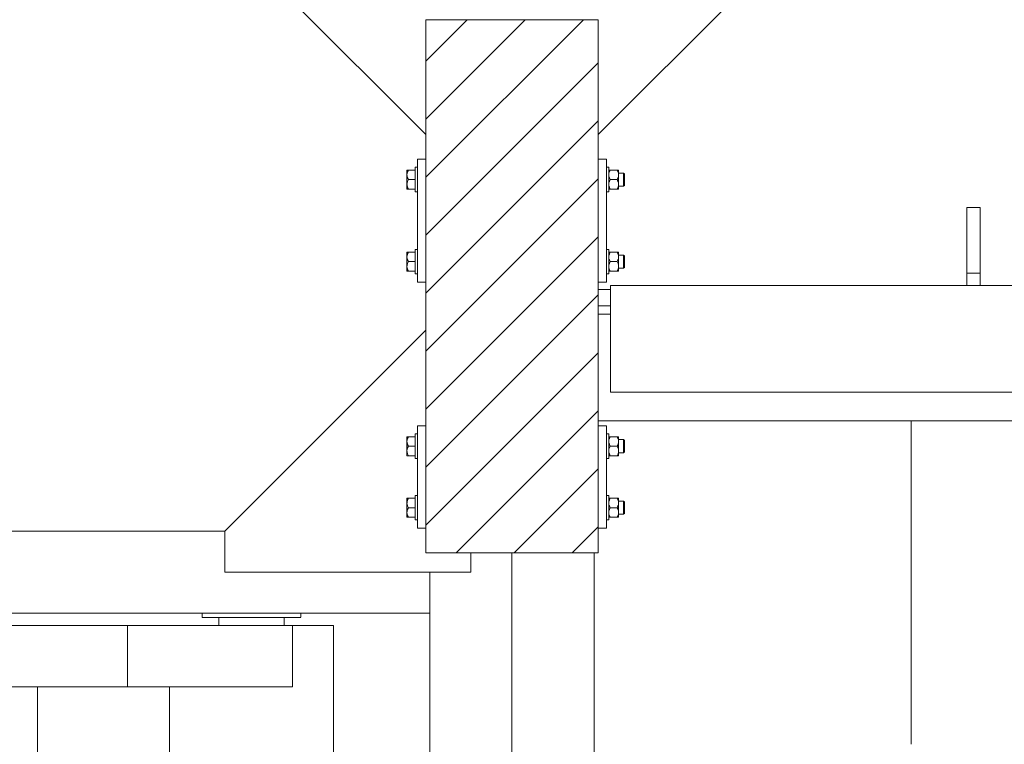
# Model space of a CAD drawing. Header units: millimetres. Extents: x -1413 to 6997, y -739331 to -733391.
# Tile 42 of 47: x 5525 to 5765, y -734519 to -734342. Entities that reach past the tile are written whole.
import ezdxf

# ---------------------------------------------------------------- set-up
doc = ezdxf.new("R2010")
doc.units = ezdxf.units.MM
doc.header["$MEASUREMENT"] = 0
for name, color, linetype, lineweight in [('Side Cradle Blocks', 7, 'Continuous', 0), ('Side Cradle Hydraulic Arm Support', 7, 'Continuous', 0), ('Side Cradle Stbd', 7, 'Continuous', 0), ('Side Cradle Tower Rail Frame', 7, 'Continuous', 0), ('Side Slip Cradle Stbd', 7, 'Continuous', 0)]:
    doc.layers.add(name, color=color, linetype=linetype, lineweight=lineweight)

# ---------------------------------------------------------------- blocks, each defined once
blk = doc.blocks.new('*U102')
at = {"layer": 'Side Cradle Hydraulic Arm Support', "color": 7, "linetype": 'Continuous', "lineweight": 0}
for p, q in [((-174.9890305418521, -1059.440342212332), (-174.9890305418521, 1359.465325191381)), ((-174.9889944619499, 1201.965289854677), (-170.1643245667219, 1201.965324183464)), ((-160.0004414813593, 1191.965327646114), (-160.0004414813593, 990.9141499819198)), ((-160.0004414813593, 1191.965327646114), (-85.0004414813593, 1191.965327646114)), ((-85.0004414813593, 1191.965327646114), (-85.0004414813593, 990.9141499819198)), ((-160.0004775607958, 1181.964660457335), (-169.6775835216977, 1181.964665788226)), ((-160.0004775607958, 1181.842186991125), (-169.6775835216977, 1181.83900418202)), ((-169.6775835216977, 1181.838918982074), (-160.0004775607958, 1181.842083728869)), ((-274.9890305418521, 1109.465289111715), (-274.9890305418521, 316.6850334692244)), ((-169.6775835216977, 1101.980425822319), (-160.0004775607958, 1101.98356400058)), ((-160.0004775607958, 1101.966213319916), (-169.6775835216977, 1101.966210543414)), ((-170.7800019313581, 1081.965362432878), (-174.9889944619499, 1081.965495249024)), ((-169.7809386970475, 1081.965330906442), (-170.7270460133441, 1081.965360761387)), ((-169.6776196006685, 1081.965327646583), (-169.7245107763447, 1081.965329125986)), ((-169.6776196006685, 1081.965327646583), (-169.6776196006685, 1086.532555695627)), ((85.02234431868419, 1041.965327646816), (-85.0004054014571, 1041.965327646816)), ((-160.0004414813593, 990.9141499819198), (-160.0004414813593, -1009.440339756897)), ((-160.0004414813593, 990.9141499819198), (-85.0004414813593, 990.9141499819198)), ((-85.0004414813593, 990.9141499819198), (-85.0004414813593, -1009.440339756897)), ((-160.0000806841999, 938.1203694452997), (-160.0004414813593, 938.1182538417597)), ((85.02238039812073, 881.2928032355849), (-85.0004414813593, 881.2928032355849))]:
    blk.add_line(p, q, dxfattribs=at)
at = {"layer": 'Side Cradle Hydraulic Arm Support', "color": 7, "linetype": 'Continuous', "lineweight": 0, "ltscale": 0.2000032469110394, "flags": 128}
blk.add_lwpolyline([(-248.4889944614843, 1409.465325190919), (-224.9890305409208, 1409.465325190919), (-224.9890305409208, 1109.465325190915), (-274.9890305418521, 1109.465325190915), (-519.9889944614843, 1354.465289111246)], dxfattribs=at)
at = {"layer": 'Side Cradle Hydraulic Arm Support', "color": 7, "linetype": 'Continuous', "lineweight": 0, "flags": 128}
for points in [[(-160.0004414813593, 1241.965327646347), (160.0223803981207, 1241.965327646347), (160.0223803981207, 1234.353280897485), (160.0223803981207, 1212.676005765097), (160.0223803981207, 1191.96536372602)], [(-160.0004414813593, 1191.965430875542), (-160.0004414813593, 1212.676005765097), (-160.0004414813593, 1234.353280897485), (-160.0004414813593, 1241.965327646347)], [(-169.7759792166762, 1201.965326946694), (-169.6776196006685, 1201.96532764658), (-169.6776196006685, 1197.398099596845), (-169.6776196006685, 1184.391734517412), (-169.6776196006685, 1164.926333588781), (-169.6776196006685, 1141.965327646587), (-169.6776196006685, 1119.004321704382), (-169.6776196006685, 1099.538920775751), (-169.6776196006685, 1086.532555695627)]]:
    blk.add_lwpolyline(points, dxfattribs=at)
blk = doc.blocks.new('*U101')
at = {"layer": 'Side Cradle Stbd', "color": 7, "linetype": 'Continuous', "lineweight": 0, "ltscale": 0.2000032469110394, "xscale": 0.2000032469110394, "yscale": 0.2000032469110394, "zscale": 0.2000032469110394, "rotation": 270}
blk.add_blockref('*U102', (-291.8877289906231, 1469.854594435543), dxfattribs=at)
blk = doc.blocks.new('*U59')
at = {"linetype": 'Continuous', "lineweight": 0}
h = blk.add_hatch(dxfattribs=at)
h.set_pattern_fill('HATCH', color=30, style=0, pattern_type=2)
h.set_pattern_definition([(45, (2860.950042, 1938.150231), (-7.071067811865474, 7.071067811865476), [])])
h.paths.add_polyline_path([(2874.366115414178, 1919.403710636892), (2874.366115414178, 1920.610368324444), (2874.366115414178, 1946.610790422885), (2874.366115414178, 1948.610822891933), (2874.366115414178, 1952.610887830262), (2874.366115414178, 1954.404278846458), (2874.366115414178, 1984.404765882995), (2874.366115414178, 1990.376559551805), (2874.366115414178, 2018.405317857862), (2863.422558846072, 2018.405317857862), (2853.36577448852, 2018.405317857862), (2843.308990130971, 2018.405317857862), (2832.365433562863, 2018.405317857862), (2832.365433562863, 1990.376559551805), (2832.365433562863, 1984.404765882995), (2832.365433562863, 1954.404278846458), (2832.365433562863, 1942.704081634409), (2832.365433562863, 1919.403710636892), (2832.365433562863, 1894.403304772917), (2832.365433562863, 1888.403207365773), (2843.365612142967, 1888.403207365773), (2853.36577448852, 1888.403207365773), (2873.366099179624, 1888.403207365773), (2874.366115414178, 1888.403207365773), (2874.366115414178, 1894.403304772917)])
at = {"color": 30, "linetype": 'Continuous', "lineweight": 0, "flags": 128}
blk.add_lwpolyline([(2874.366115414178, 1919.403710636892), (2874.366115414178, 1920.610368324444), (2874.366115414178, 1946.610790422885), (2874.366115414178, 1948.610822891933), (2874.366115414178, 1952.610887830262), (2874.366115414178, 1954.404278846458), (2874.366115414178, 1984.404765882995), (2874.366115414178, 1990.376559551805), (2874.366115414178, 2018.405317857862), (2863.422558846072, 2018.405317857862), (2853.36577448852, 2018.405317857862), (2843.308990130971, 2018.405317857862), (2832.365433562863, 2018.405317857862), (2832.365433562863, 1990.376559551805), (2832.365433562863, 1984.404765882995), (2832.365433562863, 1954.404278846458), (2832.365433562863, 1942.704081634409), (2832.365433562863, 1919.403710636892), (2832.365433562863, 1894.403304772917), (2832.365433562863, 1888.403207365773), (2843.365612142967, 1888.403207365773), (2853.36577448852, 1888.403207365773), (2873.366099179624, 1888.403207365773), (2874.366115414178, 1888.403207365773), (2874.366115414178, 1894.403304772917), (2874.366115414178, 1919.403710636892)], close=True, dxfattribs=at)
at = {"layer": 'Side Cradle Blocks', "color": 7, "linetype": 'Continuous', "lineweight": 0}
for p, q in [((2832.365433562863, 1888.403207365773), (2832.365433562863, 2018.405317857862)), ((2832.365433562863, 2018.405317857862), (2874.366115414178, 2018.405317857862)), ((2874.366115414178, 2018.405317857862), (2874.366115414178, 1888.403207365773)), ((2832.365426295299, 1984.404765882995), (2830.365401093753, 1984.404765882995)), ((2830.365401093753, 1984.404765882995), (2830.365401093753, 1954.404278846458)), ((2874.366122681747, 1984.404765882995), (2876.366147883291, 1984.404765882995)), ((2876.366147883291, 1984.404765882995), (2876.366147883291, 1954.404278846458)), ((2827.765431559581, 1981.605085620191), (2827.765358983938, 1981.583313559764)), ((2827.765358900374, 1981.583273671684), (2827.765431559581, 1981.539667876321)), ((2827.765358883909, 1980.563012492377), (2827.765358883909, 1981.176223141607)), ((2827.765431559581, 1981.151370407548), (2827.765358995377, 1981.176185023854)), ((2827.765358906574, 1980.562841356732), (2827.765431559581, 1980.014239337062)), ((2827.921990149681, 1981.721340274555), (2828.123746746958, 1981.721340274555)), ((2827.927066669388, 1981.294063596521), (2828.123746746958, 1981.721340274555)), ((2828.123746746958, 1981.721340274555), (2829.765384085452, 1981.721340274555)), ((2876.966164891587, 1981.585463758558), (2876.966230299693, 1981.605085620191)), ((2877.009873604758, 1980.954606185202), (2876.966164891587, 1980.563077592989)), ((2876.966230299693, 1981.015320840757), (2876.966224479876, 1981.004717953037)), ((2877.122788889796, 1981.721340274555), (2877.324545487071, 1981.721340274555)), ((2878.999377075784, 1981.721340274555), (2877.324545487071, 1981.721340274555)), ((2878.999377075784, 1981.721340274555), (2879.196057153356, 1981.294063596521)), ((2879.221445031, 1979.864695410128), (2879.33281234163, 1980.267755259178)), ((2879.357764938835, 1981.721340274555), (2879.322813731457, 1981.721340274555)), ((2879.357764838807, 1981.583313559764), (2879.357692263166, 1981.605085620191)), ((2879.357692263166, 1981.015320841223), (2879.357698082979, 1981.004717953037)), ((2879.357764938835, 1980.563012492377), (2879.357764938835, 1981.176223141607)), ((2879.357764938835, 1980.563012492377), (2879.357764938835, 1979.811745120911)), ((2827.765358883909, 1978.246356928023), (2827.765358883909, 1978.997624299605)), ((2827.765431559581, 1978.795130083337), (2827.765358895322, 1978.246443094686)), ((2828.123746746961, 1979.404684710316), (2827.915386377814, 1979.836300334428)), ((2827.927066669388, 1978.977408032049), (2828.123746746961, 1979.404684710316)), ((2828.123746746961, 1979.404684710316), (2829.765383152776, 1979.404684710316)), ((2829.765391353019, 1978.256615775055), (2829.765391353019, 1979.404684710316)), ((2877.009873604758, 1978.637950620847), (2876.966164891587, 1978.246422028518)), ((2876.966224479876, 1977.804651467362), (2876.966230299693, 1977.794048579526)), ((2877.116185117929, 1979.836300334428), (2877.324545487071, 1979.404684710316)), ((2877.324545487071, 1979.404684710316), (2878.999377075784, 1979.404684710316)), ((2878.999377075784, 1979.404684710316), (2879.196057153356, 1978.977408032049)), ((2879.221445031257, 1977.548039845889), (2879.332812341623, 1977.951099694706)), ((2879.357692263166, 1977.794048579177), (2879.357698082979, 1977.804651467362)), ((2879.357764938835, 1978.246356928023), (2879.357764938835, 1977.633146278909)), ((2880.566216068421, 1978.273295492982), (2880.566216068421, 1978.792381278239)), ((2880.766219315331, 1978.414719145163), (2880.766219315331, 1978.868919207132)), ((2827.765358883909, 1977.088029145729), (2827.765358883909, 1977.226085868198)), ((2827.765431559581, 1977.204283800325), (2827.765358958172, 1977.226063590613)), ((2827.813518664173, 1977.088029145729), (2827.765358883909, 1977.088029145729)), ((2828.123746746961, 1977.088029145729), (2827.915386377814, 1977.519644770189)), ((2829.76538408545, 1977.088029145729), (2828.123746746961, 1977.088029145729)), ((2876.966230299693, 1977.204283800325), (2876.966164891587, 1977.223905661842)), ((2877.014317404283, 1977.088029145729), (2876.966164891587, 1977.088029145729)), ((2877.116185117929, 1977.519644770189), (2877.324545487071, 1977.088029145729)), ((2877.324545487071, 1977.088029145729), (2878.999377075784, 1977.088029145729)), ((2879.201133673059, 1977.088029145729), (2878.999377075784, 1977.088029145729)), ((2879.201133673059, 1977.088029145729), (2879.208800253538, 1977.088029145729)), ((2879.357692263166, 1977.204283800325), (2879.357764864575, 1977.226063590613)), ((2827.765358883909, 1961.721015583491), (2827.765358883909, 1961.582958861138)), ((2827.813518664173, 1961.721015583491), (2827.765358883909, 1961.721015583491)), ((2827.765358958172, 1961.582981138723), (2827.765431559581, 1961.604760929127)), ((2828.123746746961, 1961.721015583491), (2827.915386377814, 1961.289399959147)), ((2829.76538408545, 1961.721015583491), (2828.123746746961, 1961.721015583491)), ((2877.014317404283, 1961.721015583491), (2876.966164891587, 1961.721015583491)), ((2876.966230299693, 1961.604760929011), (2876.966164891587, 1961.585139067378)), ((2876.966230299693, 1961.014996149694), (2876.966224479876, 1961.004393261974)), ((2877.116185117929, 1961.289399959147), (2877.324545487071, 1961.721015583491)), ((2877.324545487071, 1961.721015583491), (2878.999377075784, 1961.721015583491)), ((2878.999377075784, 1961.721015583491), (2879.201133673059, 1961.721015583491)), ((2879.201133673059, 1961.721015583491), (2879.208800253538, 1961.721015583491)), ((2879.221445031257, 1961.261004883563), (2879.332812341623, 1960.857945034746)), ((2879.357692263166, 1961.604760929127), (2879.357764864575, 1961.582981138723)), ((2879.357698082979, 1961.004393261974), (2879.357692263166, 1961.014996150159)), ((2879.357764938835, 1960.562687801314), (2879.357764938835, 1961.175898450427)), ((2827.765358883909, 1960.562687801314), (2827.765358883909, 1959.811420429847)), ((2827.765358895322, 1960.56260163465), (2827.765431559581, 1960.013914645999)), ((2827.765431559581, 1958.794805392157), (2827.765358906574, 1958.246203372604)), ((2828.123746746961, 1959.404360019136), (2827.915386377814, 1958.972744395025)), ((2827.927066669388, 1959.831636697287), (2828.123746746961, 1959.404360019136)), ((2828.123746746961, 1959.404360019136), (2829.765383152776, 1959.404360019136)), ((2829.765391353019, 1960.552428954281), (2829.765391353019, 1959.404360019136)), ((2877.009873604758, 1960.171094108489), (2876.966164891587, 1960.562622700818)), ((2877.116185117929, 1958.972744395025), (2877.324545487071, 1959.404360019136)), ((2877.324545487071, 1959.404360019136), (2878.999377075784, 1959.404360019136)), ((2878.999377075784, 1959.404360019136), (2879.196057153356, 1959.831636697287)), ((2879.221445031, 1958.944349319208), (2879.33281234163, 1958.541289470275)), ((2879.357764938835, 1958.246032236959), (2879.357764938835, 1958.997299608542)), ((2880.566216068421, 1960.535749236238), (2880.566216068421, 1960.016663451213)), ((2880.766219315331, 1960.394325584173), (2880.766219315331, 1959.940125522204)), ((2827.765358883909, 1958.246032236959), (2827.765358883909, 1957.632821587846)), ((2827.765358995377, 1957.632859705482), (2827.765431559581, 1957.657674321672)), ((2827.765431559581, 1957.269376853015), (2827.765358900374, 1957.225771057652)), ((2827.765431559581, 1957.203959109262), (2827.765358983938, 1957.225731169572)), ((2827.921990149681, 1957.087704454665), (2828.123746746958, 1957.087704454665)), ((2827.927066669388, 1957.514981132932), (2828.123746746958, 1957.087704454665)), ((2828.123746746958, 1957.087704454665), (2829.765384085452, 1957.087704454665)), ((2877.009873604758, 1957.854438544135), (2876.966164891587, 1958.245967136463)), ((2876.966230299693, 1957.203959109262), (2876.966164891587, 1957.223580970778)), ((2876.966224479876, 1957.804326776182), (2876.966230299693, 1957.793723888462)), ((2877.122788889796, 1957.087704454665), (2877.324545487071, 1957.087704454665)), ((2878.999377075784, 1957.087704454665), (2877.324545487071, 1957.087704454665)), ((2878.999377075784, 1957.087704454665), (2879.196057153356, 1957.514981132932)), ((2879.357764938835, 1957.087704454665), (2879.322813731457, 1957.087704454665)), ((2879.357698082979, 1957.804326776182), (2879.357692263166, 1957.793723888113)), ((2879.357692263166, 1957.203959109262), (2879.357764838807, 1957.225731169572)), ((2879.357764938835, 1958.246032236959), (2879.357764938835, 1957.632821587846)), ((2830.365401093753, 1954.404278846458), (2832.365426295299, 1954.404278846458)), ((2876.366147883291, 1954.404278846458), (2874.366122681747, 1954.404278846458)), ((2832.365426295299, 1919.403710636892), (2830.365401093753, 1919.403710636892)), ((2830.365401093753, 1919.403710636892), (2830.365401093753, 1894.403304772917)), ((2874.366122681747, 1919.403710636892), (2876.366147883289, 1919.403710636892)), ((2876.366147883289, 1919.403710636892), (2876.366147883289, 1894.403304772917)), ((2827.765431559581, 1916.604030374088), (2827.765358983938, 1916.582258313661)), ((2827.765358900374, 1916.582218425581), (2827.765431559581, 1916.538612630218)), ((2827.765358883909, 1915.561957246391), (2827.765358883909, 1916.175167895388)), ((2827.765431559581, 1916.150315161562), (2827.765358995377, 1916.175129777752)), ((2827.765358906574, 1915.561786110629), (2827.765431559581, 1915.013184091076)), ((2827.921990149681, 1916.720285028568), (2828.123746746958, 1916.720285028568)), ((2827.927066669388, 1916.293008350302), (2828.123746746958, 1916.720285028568)), ((2828.123746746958, 1916.720285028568), (2829.765384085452, 1916.720285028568)), ((2876.966164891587, 1916.584408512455), (2876.966230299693, 1916.604030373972)), ((2877.009873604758, 1915.953550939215), (2876.966164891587, 1915.56202234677)), ((2876.966230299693, 1916.014265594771), (2876.966224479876, 1916.003662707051)), ((2877.122788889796, 1916.720285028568), (2877.324545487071, 1916.720285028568)), ((2878.999377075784, 1916.720285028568), (2877.324545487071, 1916.720285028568)), ((2878.999377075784, 1916.720285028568), (2879.196057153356, 1916.293008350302)), ((2879.221445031, 1914.863640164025), (2879.33281234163, 1915.266700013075)), ((2879.357764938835, 1916.720285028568), (2879.322813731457, 1916.720285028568)), ((2879.357764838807, 1916.582258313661), (2879.357692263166, 1916.604030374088)), ((2879.357692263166, 1916.01426559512), (2879.357698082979, 1916.003662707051)), ((2879.357764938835, 1915.561957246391), (2879.357764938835, 1916.175167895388)), ((2879.357764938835, 1915.561957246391), (2879.357764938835, 1914.810689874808)), ((2827.765358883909, 1913.24530168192), (2827.765358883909, 1913.996569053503)), ((2827.765431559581, 1913.794074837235), (2827.765358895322, 1913.245387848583)), ((2828.123746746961, 1914.403629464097), (2827.915386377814, 1914.835245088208)), ((2827.927066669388, 1913.976352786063), (2828.123746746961, 1914.403629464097)), ((2828.123746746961, 1914.403629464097), (2829.765383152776, 1914.403629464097)), ((2829.765391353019, 1913.255560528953), (2829.765391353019, 1914.403629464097)), ((2877.009873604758, 1913.636895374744), (2876.966164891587, 1913.245366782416)), ((2877.116185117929, 1914.835245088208), (2877.324545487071, 1914.403629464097)), ((2877.324545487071, 1914.403629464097), (2878.999377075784, 1914.403629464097)), ((2878.999377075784, 1914.403629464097), (2879.196057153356, 1913.976352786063)), ((2879.221445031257, 1912.54698459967), (2879.332812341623, 1912.950044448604)), ((2879.357764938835, 1913.24530168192), (2879.357764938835, 1912.632091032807)), ((2880.566216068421, 1913.272240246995), (2880.566216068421, 1913.79132603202)), ((2880.766219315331, 1913.41366389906), (2880.766219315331, 1913.86786396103)), ((2827.765358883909, 1912.086973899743), (2827.765358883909, 1912.225030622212)), ((2827.765431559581, 1912.203228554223), (2827.765358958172, 1912.225008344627)), ((2827.813518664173, 1912.086973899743), (2827.765358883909, 1912.086973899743)), ((2828.123746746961, 1912.086973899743), (2827.915386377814, 1912.518589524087)), ((2829.76538408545, 1912.086973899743), (2828.123746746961, 1912.086973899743)), ((2876.966230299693, 1912.203228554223), (2876.966164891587, 1912.222850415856)), ((2877.014317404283, 1912.086973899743), (2876.966164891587, 1912.086973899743)), ((2876.966224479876, 1912.80359622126), (2876.966230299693, 1912.79299333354)), ((2877.116185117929, 1912.518589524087), (2877.324545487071, 1912.086973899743)), ((2877.324545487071, 1912.086973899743), (2878.999377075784, 1912.086973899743)), ((2879.201133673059, 1912.086973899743), (2878.999377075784, 1912.086973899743)), ((2879.201133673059, 1912.086973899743), (2879.208800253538, 1912.086973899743)), ((2879.357692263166, 1912.792993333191), (2879.357698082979, 1912.80359622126)), ((2879.357692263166, 1912.203228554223), (2879.357764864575, 1912.225008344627)), ((2827.765358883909, 1901.720041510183), (2827.765358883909, 1901.581984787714)), ((2827.813518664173, 1901.720041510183), (2827.765358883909, 1901.720041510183)), ((2827.765358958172, 1901.582007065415), (2827.765431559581, 1901.603786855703)), ((2828.123746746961, 1901.720041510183), (2827.915386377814, 1901.288425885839)), ((2829.76538408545, 1901.720041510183), (2828.123746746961, 1901.720041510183)), ((2877.014317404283, 1901.720041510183), (2876.966164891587, 1901.720041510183)), ((2876.966230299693, 1901.603786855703), (2876.966164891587, 1901.584164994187)), ((2876.966230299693, 1901.014022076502), (2876.966224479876, 1901.003419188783)), ((2877.116185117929, 1901.288425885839), (2877.324545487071, 1901.720041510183)), ((2877.324545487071, 1901.720041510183), (2878.999377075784, 1901.720041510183)), ((2878.999377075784, 1901.720041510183), (2879.201133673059, 1901.720041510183)), ((2879.201133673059, 1901.720041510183), (2879.208800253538, 1901.720041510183)), ((2879.221445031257, 1901.260030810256), (2879.332812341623, 1900.856970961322)), ((2879.357692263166, 1901.603786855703), (2879.357764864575, 1901.582007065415)), ((2879.357698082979, 1901.003419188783), (2879.357692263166, 1901.014022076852)), ((2879.357764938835, 1900.561713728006), (2879.357764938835, 1901.174924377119)), ((2827.765358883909, 1900.561713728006), (2827.765358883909, 1899.810446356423)), ((2827.765358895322, 1900.561627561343), (2827.765431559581, 1900.012940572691)), ((2827.765431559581, 1898.793831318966), (2827.765358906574, 1898.245229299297)), ((2828.123746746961, 1899.403385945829), (2827.915386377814, 1898.971770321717)), ((2827.927066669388, 1899.830662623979), (2828.123746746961, 1899.403385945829)), ((2828.123746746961, 1899.403385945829), (2829.765383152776, 1899.403385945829)), ((2829.765391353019, 1900.551454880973), (2829.765391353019, 1899.403385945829)), ((2877.009873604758, 1900.170120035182), (2876.966164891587, 1900.56164862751)), ((2877.116185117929, 1898.971770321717), (2877.324545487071, 1899.403385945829)), ((2877.324545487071, 1899.403385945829), (2878.999377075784, 1899.403385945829)), ((2878.999377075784, 1899.403385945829), (2879.196057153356, 1899.830662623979)), ((2879.221445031, 1898.943375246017), (2879.33281234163, 1898.540315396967)), ((2879.357764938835, 1898.245058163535), (2879.357764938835, 1898.996325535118)), ((2880.566216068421, 1900.534775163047), (2880.566216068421, 1900.015689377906)), ((2880.766219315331, 1900.393351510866), (2880.766219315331, 1899.939151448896)), ((2827.765358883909, 1898.245058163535), (2827.765358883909, 1897.631847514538)), ((2827.765358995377, 1897.631885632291), (2827.765431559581, 1897.656700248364)), ((2827.765431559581, 1897.268402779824), (2827.765358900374, 1897.224796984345)), ((2827.765431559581, 1897.202985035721), (2827.765358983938, 1897.224757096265)), ((2827.921990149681, 1897.086730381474), (2828.123746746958, 1897.086730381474)), ((2827.927066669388, 1897.514007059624), (2828.123746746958, 1897.086730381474)), ((2828.123746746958, 1897.086730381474), (2829.765384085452, 1897.086730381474)), ((2877.009873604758, 1897.853464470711), (2876.966164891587, 1898.244993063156)), ((2876.966230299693, 1897.202985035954), (2876.966164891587, 1897.222606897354)), ((2876.966224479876, 1897.803352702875), (2876.966230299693, 1897.792749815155)), ((2877.122788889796, 1897.086730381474), (2877.324545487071, 1897.086730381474)), ((2878.999377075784, 1897.086730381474), (2877.324545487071, 1897.086730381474)), ((2878.999377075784, 1897.086730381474), (2879.196057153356, 1897.514007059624)), ((2879.357764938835, 1897.086730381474), (2879.322813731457, 1897.086730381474)), ((2879.357698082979, 1897.803352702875), (2879.357692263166, 1897.792749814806)), ((2879.357692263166, 1897.202985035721), (2879.357764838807, 1897.224757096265)), ((2879.357764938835, 1898.245058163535), (2879.357764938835, 1897.631847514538)), ((2830.365401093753, 1894.403304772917), (2832.365426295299, 1894.403304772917)), ((2876.366147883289, 1894.403304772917), (2874.366122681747, 1894.403304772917)), ((2874.366115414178, 1888.403207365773), (2832.365433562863, 1888.403207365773))]:
    blk.add_line(p, q, dxfattribs=at)
at = {"layer": 'Side Cradle Blocks', "color": 7, "linetype": 'Continuous', "lineweight": 0, "flags": 128}
for points in [[(2827.921990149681, 1981.721340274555), (2827.914747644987, 1981.721340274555), (2827.800310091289, 1981.721340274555), (2827.765358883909, 1981.721340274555), (2827.765358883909, 1981.583283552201), (2827.765358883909, 1981.176223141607)], [(2827.927066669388, 1981.294063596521), (2827.866727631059, 1981.162980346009), (2827.809074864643, 1980.954606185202), (2827.765358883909, 1980.563012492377), (2827.771684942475, 1980.414644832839), (2827.79031148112, 1980.267755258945), (2827.90167879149, 1979.864695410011), (2827.915386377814, 1979.836300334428)], [(2827.765358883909, 1980.563012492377), (2827.765358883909, 1979.811745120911), (2827.765358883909, 1978.997624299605)], [(2829.765391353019, 1979.404684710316), (2829.765391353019, 1980.552753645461), (2829.765391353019, 1981.526039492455), (2829.76539135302, 1982.176368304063), (2829.76539135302, 1982.40473341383), (2830.365393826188, 1982.40473341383)], [(2876.366155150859, 1982.40473341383), (2876.966157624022, 1982.40473341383), (2876.966157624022, 1982.176368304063), (2876.96615762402, 1981.526039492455), (2876.96615762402, 1980.552753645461), (2876.96615762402, 1979.404684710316), (2876.96615762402, 1978.256615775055), (2876.96615762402, 1977.283329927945), (2876.96615762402, 1976.633001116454), (2876.96615762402, 1976.404636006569), (2876.366155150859, 1976.404636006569)], [(2877.122788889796, 1981.721340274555), (2877.115546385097, 1981.721340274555), (2877.001108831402, 1981.721340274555), (2876.966164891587, 1981.721340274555)], [(2877.116185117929, 1979.836300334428), (2877.102477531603, 1979.864695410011), (2876.991110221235, 1980.267755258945), (2876.972483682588, 1980.414644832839), (2876.966164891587, 1980.562842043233)], [(2877.009873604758, 1980.954606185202), (2877.067526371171, 1981.162980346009), (2877.127865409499, 1981.294063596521), (2877.324545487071, 1981.721340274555)], [(2878.999377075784, 1981.721340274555), (2879.201133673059, 1981.721340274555), (2879.208376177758, 1981.721340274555), (2879.322813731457, 1981.721340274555)], [(2879.196057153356, 1981.294063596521), (2879.256396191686, 1981.162980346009), (2879.314048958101, 1980.954606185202), (2879.357764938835, 1980.563012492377), (2879.351438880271, 1980.414644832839), (2879.33281234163, 1980.267755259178)], [(2879.357764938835, 1981.721340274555), (2879.357764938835, 1981.583283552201), (2879.357764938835, 1981.176223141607)], [(2879.357772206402, 1981.004710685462), (2880.566216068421, 1981.004710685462), (2880.766219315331, 1980.804707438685), (2880.766219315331, 1980.698137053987), (2880.766219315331, 1980.394650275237), (2880.766219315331, 1979.940450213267), (2880.766219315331, 1979.404684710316), (2880.766219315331, 1978.868919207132)], [(2880.566216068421, 1981.004710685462), (2880.566216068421, 1980.882915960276), (2880.566216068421, 1980.536073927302), (2880.566216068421, 1980.016988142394), (2880.566216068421, 1979.404684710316), (2880.566216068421, 1978.792381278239)], [(2827.927066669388, 1978.977408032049), (2827.866727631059, 1978.846324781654), (2827.809074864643, 1978.637950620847), (2827.765358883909, 1978.246356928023), (2827.771684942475, 1978.097989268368), (2827.79031148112, 1977.951099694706), (2827.90167879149, 1977.548039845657), (2827.915386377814, 1977.519644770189)], [(2827.765358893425, 1978.246428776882), (2827.765358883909, 1978.246356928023), (2827.765358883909, 1977.633146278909), (2827.765358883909, 1977.226085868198)], [(2830.365393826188, 1976.404636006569), (2829.765391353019, 1976.404636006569), (2829.765391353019, 1976.633001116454), (2829.765391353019, 1977.283329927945), (2829.765391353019, 1978.256615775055)], [(2877.116185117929, 1977.519644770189), (2877.102477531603, 1977.548039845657), (2876.991110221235, 1977.951099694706), (2876.972483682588, 1978.097989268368), (2876.966164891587, 1978.246186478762)], [(2877.009873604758, 1978.637950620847), (2877.067526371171, 1978.846324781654), (2877.127865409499, 1978.977408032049), (2877.324545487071, 1979.404684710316)], [(2879.221445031, 1979.864695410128), (2879.207737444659, 1979.836300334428), (2878.999377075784, 1979.404684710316)], [(2879.196057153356, 1978.977408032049), (2879.256396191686, 1978.846324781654), (2879.314048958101, 1978.637950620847), (2879.357764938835, 1978.246356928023), (2879.351438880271, 1978.097989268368), (2879.332812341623, 1977.951099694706)], [(2879.357764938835, 1977.633146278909), (2879.357764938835, 1977.226085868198), (2879.357764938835, 1977.088029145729), (2879.309605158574, 1977.088029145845), (2879.208800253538, 1977.088029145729)], [(2879.357764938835, 1978.246356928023), (2879.357764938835, 1978.997624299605), (2879.357764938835, 1979.811745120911)], [(2880.766219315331, 1978.414719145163), (2880.766219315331, 1978.111232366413), (2880.766219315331, 1978.004661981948), (2880.566216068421, 1977.804658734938), (2879.357772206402, 1977.804658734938)], [(2880.566216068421, 1978.273295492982), (2880.566216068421, 1977.926453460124), (2880.566216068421, 1977.804658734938)], [(2827.813518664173, 1977.088029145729), (2827.914323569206, 1977.088029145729), (2827.921990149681, 1977.088029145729), (2828.123746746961, 1977.088029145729)], [(2877.014317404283, 1977.088029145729), (2877.115122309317, 1977.088029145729), (2877.122788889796, 1977.088029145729), (2877.324545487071, 1977.088029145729)], [(2879.221445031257, 1977.548039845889), (2879.207737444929, 1977.519644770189), (2878.999377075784, 1977.088029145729)], [(2827.765358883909, 1961.582958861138), (2827.765358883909, 1961.175898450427), (2827.765358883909, 1960.562687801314), (2827.765358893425, 1960.562615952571)], [(2827.915386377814, 1961.289399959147), (2827.90167879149, 1961.261004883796), (2827.79031148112, 1960.857945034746), (2827.771684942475, 1960.711055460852), (2827.765358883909, 1960.562687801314), (2827.809074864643, 1960.171094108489), (2827.866727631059, 1959.962719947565), (2827.927066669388, 1959.831636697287)], [(2828.123746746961, 1961.721015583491), (2827.921990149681, 1961.721015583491), (2827.914323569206, 1961.721015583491), (2827.813518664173, 1961.721015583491)], [(2829.765391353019, 1960.552428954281), (2829.765391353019, 1961.525714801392), (2829.765391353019, 1962.176043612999), (2829.765391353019, 1962.404408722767), (2830.365393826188, 1962.404408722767)], [(2876.366155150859, 1962.404408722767), (2876.96615762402, 1962.404408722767), (2876.96615762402, 1962.176043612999), (2876.96615762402, 1961.525714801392), (2876.96615762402, 1960.552428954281), (2876.96615762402, 1959.404360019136), (2876.96615762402, 1958.256291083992), (2876.96615762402, 1957.283005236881), (2876.966157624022, 1956.632676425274), (2876.966157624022, 1956.404311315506), (2876.366155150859, 1956.404311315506)], [(2876.966164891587, 1960.562858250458), (2876.972483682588, 1960.711055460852), (2876.991110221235, 1960.857945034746), (2877.102477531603, 1961.261004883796), (2877.116185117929, 1961.289399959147)], [(2877.324545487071, 1961.721015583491), (2877.122788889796, 1961.721015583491), (2877.115122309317, 1961.721015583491), (2877.014317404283, 1961.721015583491)], [(2878.999377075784, 1961.721015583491), (2879.207737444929, 1961.289399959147), (2879.221445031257, 1961.261004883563)], [(2879.332812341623, 1960.857945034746), (2879.351438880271, 1960.711055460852), (2879.357764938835, 1960.562687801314), (2879.314048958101, 1960.171094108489), (2879.256396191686, 1959.962719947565), (2879.196057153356, 1959.831636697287)], [(2879.208800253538, 1961.721015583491), (2879.309605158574, 1961.721015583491), (2879.357764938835, 1961.721015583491), (2879.357764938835, 1961.582958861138), (2879.357764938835, 1961.175898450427)], [(2879.357772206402, 1961.004385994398), (2880.566216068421, 1961.004385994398), (2880.766219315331, 1960.804382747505), (2880.766219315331, 1960.697812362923), (2880.766219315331, 1960.394325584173)], [(2880.566216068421, 1961.004385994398), (2880.566216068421, 1960.882591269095), (2880.566216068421, 1960.535749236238)], [(2827.765358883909, 1959.811420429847), (2827.765358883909, 1958.997299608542), (2827.765358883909, 1958.246032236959)], [(2827.915386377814, 1958.972744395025), (2827.90167879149, 1958.944349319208), (2827.79031148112, 1958.541289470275), (2827.771684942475, 1958.394399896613), (2827.765358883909, 1958.246032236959), (2827.809074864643, 1957.854438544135), (2827.866727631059, 1957.646064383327), (2827.927066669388, 1957.514981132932)], [(2830.365393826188, 1956.404311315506), (2829.76539135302, 1956.404311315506), (2829.76539135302, 1956.632676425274), (2829.765391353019, 1957.283005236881), (2829.765391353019, 1958.256291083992), (2829.765391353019, 1959.404360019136)], [(2876.966164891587, 1958.246202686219), (2876.972483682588, 1958.394399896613), (2876.991110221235, 1958.541289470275), (2877.102477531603, 1958.944349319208), (2877.116185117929, 1958.972744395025)], [(2877.324545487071, 1959.404360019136), (2877.127865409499, 1959.831636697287), (2877.067526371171, 1959.962719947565), (2877.009873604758, 1960.171094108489)], [(2878.999377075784, 1959.404360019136), (2879.207737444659, 1958.972744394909), (2879.221445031, 1958.944349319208)], [(2879.33281234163, 1958.541289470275), (2879.351438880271, 1958.394399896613), (2879.357764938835, 1958.246032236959), (2879.314048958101, 1957.854438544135), (2879.256396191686, 1957.646064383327), (2879.196057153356, 1957.514981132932)], [(2879.357764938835, 1958.997299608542), (2879.357764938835, 1959.811420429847), (2879.357764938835, 1960.562687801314)], [(2880.766219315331, 1959.940125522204), (2880.766219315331, 1959.404360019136), (2880.766219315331, 1958.868594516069), (2880.766219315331, 1958.414394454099), (2880.766219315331, 1958.110907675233), (2880.766219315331, 1958.004337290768), (2880.566216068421, 1957.804334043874), (2879.357772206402, 1957.804334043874)], [(2880.566216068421, 1960.016663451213), (2880.566216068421, 1959.404360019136), (2880.566216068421, 1958.792056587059), (2880.566216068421, 1958.272970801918), (2880.566216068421, 1957.926128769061), (2880.566216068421, 1957.804334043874)], [(2827.765358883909, 1957.632821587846), (2827.765358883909, 1957.225761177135), (2827.765358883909, 1957.087704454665), (2827.800310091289, 1957.087704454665), (2827.914747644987, 1957.087704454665), (2827.921990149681, 1957.087704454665)], [(2876.966164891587, 1957.087704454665), (2877.001108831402, 1957.087704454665), (2877.115546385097, 1957.087704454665), (2877.122788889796, 1957.087704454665)], [(2877.324545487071, 1957.087704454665), (2877.127865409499, 1957.514981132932), (2877.067526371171, 1957.646064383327), (2877.009873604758, 1957.854438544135)], [(2879.322813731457, 1957.087704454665), (2879.208376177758, 1957.087704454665), (2879.201133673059, 1957.087704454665), (2878.999377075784, 1957.087704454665)], [(2879.357764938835, 1957.632821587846), (2879.357764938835, 1957.225761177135), (2879.357764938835, 1957.087704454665)], [(2827.921990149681, 1916.720285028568), (2827.914747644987, 1916.720285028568), (2827.800310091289, 1916.720285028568), (2827.765358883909, 1916.720285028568), (2827.765358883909, 1916.582228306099), (2827.765358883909, 1916.175167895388)], [(2827.927066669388, 1916.293008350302), (2827.866727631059, 1916.161925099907), (2827.809074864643, 1915.953550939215), (2827.765358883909, 1915.561957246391), (2827.771684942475, 1915.41358958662), (2827.79031148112, 1915.266700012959), (2827.90167879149, 1914.863640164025), (2827.915386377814, 1914.835245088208)], [(2827.765358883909, 1915.561957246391), (2827.765358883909, 1914.810689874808), (2827.765358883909, 1913.996569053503)], [(2829.765391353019, 1914.403629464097), (2829.765391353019, 1915.551698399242), (2829.765391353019, 1916.524984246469), (2829.76539135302, 1917.175313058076), (2829.76539135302, 1917.403678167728), (2830.365393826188, 1917.403678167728)], [(2876.366155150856, 1917.403678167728), (2876.966157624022, 1917.403678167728), (2876.966157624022, 1917.175313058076), (2876.96615762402, 1916.524984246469), (2876.96615762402, 1915.551698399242), (2876.96615762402, 1914.403629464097), (2876.96615762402, 1913.255560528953), (2876.96615762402, 1912.282274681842), (2876.96615762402, 1911.631945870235), (2876.96615762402, 1911.403580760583), (2876.366155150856, 1911.403580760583)], [(2877.122788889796, 1916.720285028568), (2877.115546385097, 1916.720285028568), (2877.001108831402, 1916.720285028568), (2876.966164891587, 1916.720285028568)], [(2877.116185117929, 1914.835245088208), (2877.102477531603, 1914.863640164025), (2876.991110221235, 1915.266700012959), (2876.972483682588, 1915.41358958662), (2876.966164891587, 1915.56178679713)], [(2877.009873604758, 1915.953550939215), (2877.067526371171, 1916.161925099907), (2877.127865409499, 1916.293008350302), (2877.324545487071, 1916.720285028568)], [(2878.999377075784, 1916.720285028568), (2879.201133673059, 1916.720285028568), (2879.208376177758, 1916.720285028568), (2879.322813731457, 1916.720285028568)], [(2879.196057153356, 1916.293008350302), (2879.256396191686, 1916.161925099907), (2879.314048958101, 1915.953550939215), (2879.357764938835, 1915.561957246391), (2879.351438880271, 1915.41358958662), (2879.33281234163, 1915.266700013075)], [(2879.357764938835, 1916.720285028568), (2879.357764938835, 1916.582228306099), (2879.357764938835, 1916.175167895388)], [(2879.357772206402, 1916.003655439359), (2880.566216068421, 1916.003655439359), (2880.766219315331, 1915.803652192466), (2880.766219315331, 1915.697081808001), (2880.766219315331, 1915.393595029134), (2880.766219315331, 1914.939394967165), (2880.766219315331, 1914.403629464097), (2880.766219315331, 1913.86786396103)], [(2880.566216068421, 1916.003655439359), (2880.566216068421, 1915.881860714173), (2880.566216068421, 1915.535018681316), (2880.566216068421, 1915.015932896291), (2880.566216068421, 1914.403629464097), (2880.566216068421, 1913.79132603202)], [(2827.927066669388, 1913.976352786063), (2827.866727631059, 1913.845269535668), (2827.809074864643, 1913.636895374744), (2827.765358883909, 1913.24530168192), (2827.771684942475, 1913.096934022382), (2827.79031148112, 1912.950044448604), (2827.90167879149, 1912.546984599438), (2827.915386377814, 1912.518589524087)], [(2827.765358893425, 1913.245373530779), (2827.765358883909, 1913.24530168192), (2827.765358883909, 1912.632091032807), (2827.765358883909, 1912.225030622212)], [(2830.365393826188, 1911.403580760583), (2829.765391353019, 1911.403580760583), (2829.765391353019, 1911.631945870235), (2829.765391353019, 1912.282274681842), (2829.765391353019, 1913.255560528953)], [(2877.116185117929, 1912.518589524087), (2877.102477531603, 1912.546984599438), (2876.991110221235, 1912.950044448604), (2876.972483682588, 1913.096934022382), (2876.966164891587, 1913.245131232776)], [(2877.009873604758, 1913.636895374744), (2877.067526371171, 1913.845269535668), (2877.127865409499, 1913.976352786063), (2877.324545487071, 1914.403629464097)], [(2879.221445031, 1914.863640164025), (2879.207737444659, 1914.835245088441), (2878.999377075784, 1914.403629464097)], [(2879.196057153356, 1913.976352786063), (2879.256396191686, 1913.845269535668), (2879.314048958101, 1913.636895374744), (2879.357764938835, 1913.24530168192), (2879.351438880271, 1913.096934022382), (2879.332812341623, 1912.950044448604)], [(2879.357764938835, 1913.24530168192), (2879.357764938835, 1913.996569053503), (2879.357764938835, 1914.810689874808)], [(2880.766219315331, 1913.41366389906), (2880.766219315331, 1913.11017712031), (2880.766219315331, 1913.003606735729), (2880.566216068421, 1912.803603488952), (2879.357772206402, 1912.803603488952)], [(2880.566216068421, 1913.272240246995), (2880.566216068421, 1912.925398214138), (2880.566216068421, 1912.803603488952)], [(2827.813518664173, 1912.086973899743), (2827.914323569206, 1912.086973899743), (2827.921990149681, 1912.086973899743), (2828.123746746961, 1912.086973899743)], [(2877.014317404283, 1912.086973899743), (2877.115122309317, 1912.086973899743), (2877.122788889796, 1912.086973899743), (2877.324545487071, 1912.086973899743)], [(2879.221445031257, 1912.54698459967), (2879.207737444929, 1912.518589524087), (2878.999377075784, 1912.086973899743)], [(2879.357764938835, 1912.632091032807), (2879.357764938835, 1912.225030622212), (2879.357764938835, 1912.086973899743), (2879.309605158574, 1912.086973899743), (2879.208800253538, 1912.086973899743)], [(2827.765358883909, 1901.581984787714), (2827.765358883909, 1901.174924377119), (2827.765358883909, 1900.561713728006), (2827.765358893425, 1900.561641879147)], [(2827.915386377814, 1901.288425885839), (2827.90167879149, 1901.260030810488), (2827.79031148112, 1900.856970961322), (2827.771684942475, 1900.71008138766), (2827.765358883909, 1900.561713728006), (2827.809074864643, 1900.170120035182), (2827.866727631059, 1899.961745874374), (2827.927066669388, 1899.830662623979)], [(2828.123746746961, 1901.720041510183), (2827.921990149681, 1901.720041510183), (2827.914323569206, 1901.720041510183), (2827.813518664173, 1901.720041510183)], [(2829.765391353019, 1900.551454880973), (2829.765391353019, 1901.524740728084), (2829.765391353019, 1902.175069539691), (2829.765391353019, 1902.403434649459), (2830.365393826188, 1902.403434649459)], [(2876.366155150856, 1902.403434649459), (2876.96615762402, 1902.403434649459), (2876.96615762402, 1902.175069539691), (2876.96615762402, 1901.524740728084), (2876.96615762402, 1900.551454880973), (2876.96615762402, 1899.403385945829), (2876.96615762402, 1898.255317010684), (2876.96615762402, 1897.282031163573), (2876.966157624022, 1896.63170235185), (2876.966157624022, 1896.403337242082), (2876.366155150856, 1896.403337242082)], [(2876.966164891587, 1900.561884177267), (2876.972483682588, 1900.71008138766), (2876.991110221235, 1900.856970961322), (2877.102477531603, 1901.260030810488), (2877.116185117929, 1901.288425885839)], [(2877.324545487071, 1901.720041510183), (2877.122788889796, 1901.720041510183), (2877.115122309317, 1901.720041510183), (2877.014317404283, 1901.720041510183)], [(2878.999377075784, 1901.720041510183), (2879.207737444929, 1901.288425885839), (2879.221445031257, 1901.260030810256)], [(2879.332812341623, 1900.856970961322), (2879.351438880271, 1900.71008138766), (2879.357764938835, 1900.561713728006), (2879.314048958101, 1900.170120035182), (2879.256396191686, 1899.961745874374), (2879.196057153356, 1899.830662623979)], [(2879.208800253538, 1901.720041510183), (2879.309605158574, 1901.720041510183), (2879.357764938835, 1901.720041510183), (2879.357764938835, 1901.581984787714), (2879.357764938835, 1901.174924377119)], [(2879.357772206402, 1901.00341192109), (2880.566216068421, 1901.00341192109), (2880.766219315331, 1900.803408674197), (2880.766219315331, 1900.696838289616), (2880.766219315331, 1900.393351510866)], [(2880.566216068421, 1901.00341192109), (2880.566216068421, 1900.881617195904), (2880.566216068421, 1900.534775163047)], [(2827.765358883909, 1899.810446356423), (2827.765358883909, 1898.996325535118), (2827.765358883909, 1898.245058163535)], [(2827.915386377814, 1898.971770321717), (2827.90167879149, 1898.943375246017), (2827.79031148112, 1898.540315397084), (2827.771684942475, 1898.393425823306), (2827.765358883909, 1898.245058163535), (2827.809074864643, 1897.853464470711), (2827.866727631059, 1897.645090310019), (2827.927066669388, 1897.514007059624)], [(2830.365393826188, 1896.403337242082), (2829.76539135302, 1896.403337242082), (2829.76539135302, 1896.63170235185), (2829.765391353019, 1897.282031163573), (2829.765391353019, 1898.255317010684), (2829.765391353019, 1899.403385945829)], [(2876.966164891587, 1898.245228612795), (2876.972483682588, 1898.393425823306), (2876.991110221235, 1898.540315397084), (2877.102477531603, 1898.943375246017), (2877.116185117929, 1898.971770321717)], [(2877.324545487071, 1899.403385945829), (2877.127865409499, 1899.830662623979), (2877.067526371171, 1899.961745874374), (2877.009873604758, 1900.170120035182)], [(2878.999377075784, 1899.403385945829), (2879.207737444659, 1898.971770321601), (2879.221445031, 1898.943375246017)], [(2879.33281234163, 1898.540315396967), (2879.351438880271, 1898.393425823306), (2879.357764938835, 1898.245058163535), (2879.314048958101, 1897.853464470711), (2879.256396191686, 1897.645090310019), (2879.196057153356, 1897.514007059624)], [(2879.357764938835, 1898.996325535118), (2879.357764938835, 1899.810446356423), (2879.357764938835, 1900.561713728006)], [(2880.766219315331, 1899.939151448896), (2880.766219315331, 1899.403385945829), (2880.766219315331, 1898.867620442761), (2880.766219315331, 1898.413420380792), (2880.766219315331, 1898.109933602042), (2880.766219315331, 1898.003363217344), (2880.566216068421, 1897.80335997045), (2879.357772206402, 1897.80335997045)], [(2880.566216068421, 1900.015689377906), (2880.566216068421, 1899.403385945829), (2880.566216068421, 1898.791082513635), (2880.566216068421, 1898.27199672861), (2880.566216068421, 1897.925154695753), (2880.566216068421, 1897.80335997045)], [(2827.765358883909, 1897.631847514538), (2827.765358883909, 1897.224787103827), (2827.765358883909, 1897.086730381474), (2827.800310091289, 1897.086730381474), (2827.914747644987, 1897.086730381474), (2827.921990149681, 1897.086730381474)], [(2876.966164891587, 1897.086730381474), (2877.001108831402, 1897.086730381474), (2877.115546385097, 1897.086730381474), (2877.122788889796, 1897.086730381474)], [(2877.324545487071, 1897.086730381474), (2877.127865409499, 1897.514007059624), (2877.067526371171, 1897.645090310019), (2877.009873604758, 1897.853464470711)], [(2879.322813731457, 1897.086730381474), (2879.208376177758, 1897.086730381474), (2879.201133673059, 1897.086730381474), (2878.999377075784, 1897.086730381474)], [(2879.357764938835, 1897.631847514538), (2879.357764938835, 1897.224787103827), (2879.357764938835, 1897.086730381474)]]:
    blk.add_lwpolyline(points, dxfattribs=at)
at = {"layer": 'Side Cradle Hydraulic Arm Support', "color": 7, "linetype": 'Continuous', "lineweight": 0}
for p, q in [((2833.365449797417, 1873.702968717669), (2833.365449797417, 1883.703123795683)), ((2833.365449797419, 1873.702968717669), (2833.365522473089, 1873.702968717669))]:
    blk.add_line(p, q, dxfattribs=at)
at = {"layer": 'Side Cradle Hydraulic Arm Support', "color": 7, "linetype": 'Continuous', "lineweight": 0, "ltscale": 0.2000032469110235, "flags": 128}
blk.add_lwpolyline([(2843.365612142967, 1888.403200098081), (2843.365612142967, 1883.703131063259), (2783.364638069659, 1883.703131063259), (2783.364638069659, 1893.703293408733), (2832.365426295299, 1942.704081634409)], dxfattribs=at)
at = {"layer": 'Side Cradle Stbd', "color": 7, "linetype": 'Continuous', "lineweight": 0, "ltscale": 0.2000032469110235}
for p, q in [((2784.621286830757, 2038.120699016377), (2832.365426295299, 1990.376559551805)), ((2922.110262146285, 2038.120699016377), (2874.366122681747, 1990.376559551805))]:
    blk.add_line(p, q, dxfattribs=at)
at = {"layer": 'Side Cradle Stbd', "color": 7, "linetype": 'Continuous', "lineweight": 0}
for p, q in [((2853.36577448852, 1789.00160091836), (2853.36577448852, 1888.403200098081)), ((2873.366099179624, 1888.403200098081), (2873.366099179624, 1789.00160091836)), ((2833.365449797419, 1873.702968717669), (2833.365449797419, 1803.701832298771))]:
    blk.add_line(p, q, dxfattribs=at)
at = {"layer": 'Side Cradle Tower Rail Frame', "color": 7, "linetype": 'Continuous', "lineweight": 0}
for p, q in [((2964.267574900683, 1972.611212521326), (2967.46762685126, 1972.611212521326)), ((2964.267574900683, 1972.611212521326), (2964.267574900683, 1956.610952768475)), ((2967.46762685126, 1956.610952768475), (2967.46762685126, 1972.611212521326)), ((2964.267574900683, 1956.610952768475), (2967.46762685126, 1956.610952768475)), ((2964.267574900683, 1956.610952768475), (2964.267574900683, 1953.61091133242)), ((2967.46762685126, 1953.61091133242), (2967.46762685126, 1956.610952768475)), ((2877.36615685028, 1952.610887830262), (2874.366122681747, 1952.610887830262)), ((2933.126881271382, 1953.610904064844), (2877.366164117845, 1953.610904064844)), ((2877.366164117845, 1953.610904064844), (2877.366164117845, 1927.610481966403)), ((3656.350499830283, 1953.610904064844), (2933.126881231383, 1953.610904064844)), ((2877.36474879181, 1948.610822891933), (2874.366122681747, 1948.610822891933)), ((2877.366156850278, 1946.610790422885), (2874.366122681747, 1946.610790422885)), ((2877.36474879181, 1948.610822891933), (2877.366156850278, 1948.610822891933)), ((2877.366164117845, 1927.610481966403), (2933.126881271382, 1927.610481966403)), ((2933.126881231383, 1927.610481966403), (3656.350499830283, 1927.610481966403)), ((2874.366122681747, 1920.610368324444), (2933.126881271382, 1920.610368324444)), ((2933.126881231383, 1920.610368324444), (3263.37243065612, 1920.610368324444)), ((2950.655801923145, 1920.610361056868), (2950.655801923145, 1841.702456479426))]:
    blk.add_line(p, q, dxfattribs=at)
at = {"layer": 'Side Cradle Stbd', "color": 7, "linetype": 'Continuous', "lineweight": 0, "ltscale": 0.2000032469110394}
blk.add_blockref('*U101', (2853.355699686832, 368.8500000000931), dxfattribs=at)

msp = doc.modelspace()

# ---------------------------------------------------------------- block references
at = {"layer": 'Side Slip Cradle Stbd', "color": 7, "linetype": 'Continuous', "lineweight": 0}
msp.add_blockref('*U59', (2791.75, -736360.8500000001), dxfattribs=at)

doc.saveas('drawing.dxf')
